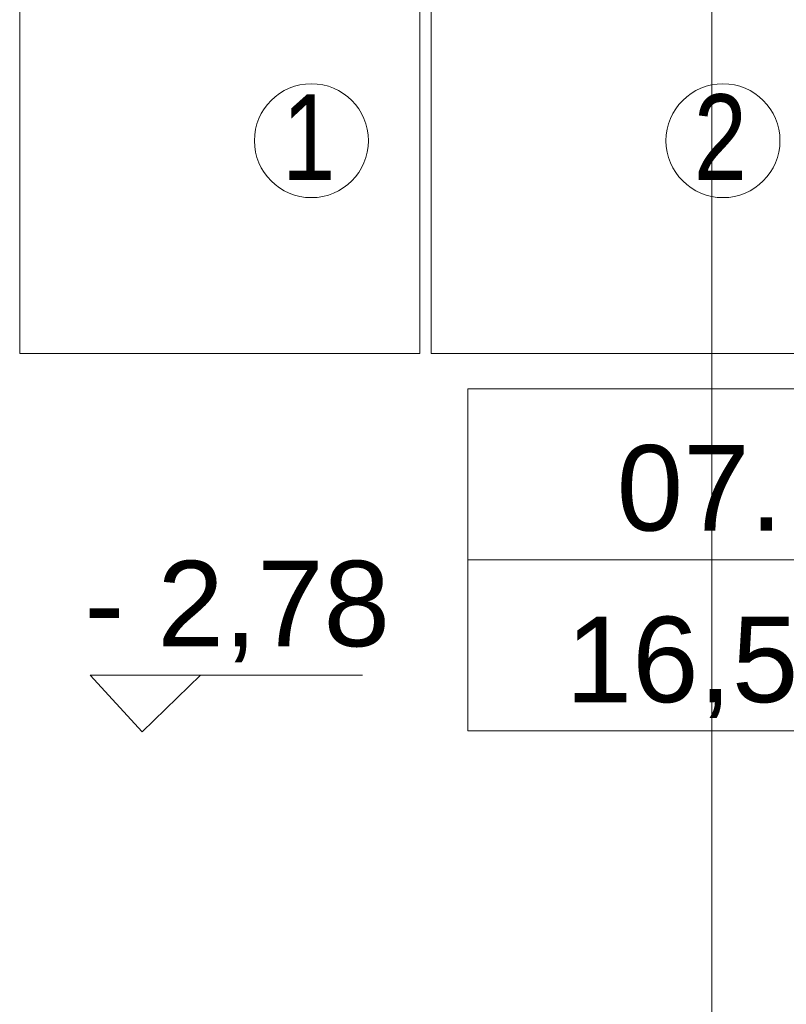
# Model space of a CAD drawing. Header units: millimetres. Extents: x -573548 to 674770, y -210017 to -47794.
# Tile 131 of 234: x 102464 to 103807, y -104237 to -102510. Entities that reach past the tile are written whole.
import ezdxf

# ---------------------------------------------------------------- set-up
doc = ezdxf.new("R2010")
doc.units = ezdxf.units.MM
for name, color, linetype, lineweight in [('A.02 RZUT PIWNICY_is$0$A-OPISY-2_Nr_pióra__2', 8, 'Continuous', 9), ('A.02 RZUT PIWNICY_is$0$A-OPISY-3_Nr_pióra__6', 8, 'Continuous', 9), ('A.02 RZUT PIWNICY_is$0$Koty_Nr_pióra__1', 8, 'Continuous', 9), ('A.02 RZUT PIWNICY_is$0$Koty_Nr_pióra__61', 8, 'Continuous', 9), ('A.02 RZUT PIWNICY_is$0$SCHODY_Nr_pióra__1', 8, 'Continuous', 9), ('A.02 RZUT PIWNICY_is$0$strop_cieniej_Nr_pióra__1', 8, 'Continuous', 9), ('A.02 RZUT PIWNICY_is$0$WYPOSAZENIE_Nr_pióra__8', 8, 'Continuous', 9)]:
    doc.layers.add(name, color=color, linetype=linetype, lineweight=lineweight)
doc.styles.add('A.02 RZUT PIWNICY_is$0$STYL_AUTOMATYCZNY_1', font='arial.ttf')
doc.styles.add('A.02 RZUT PIWNICY_is$0$STYL_AUTOMATYCZNY_4', font='arial.ttf', dxfattribs={"width": 0.8})

# ---------------------------------------------------------------- blocks, each defined once
blk = doc.blocks.new('A.02 RZUT PIWNICY_is')
at = {"layer": 'A.02 RZUT PIWNICY_is$0$A-OPISY-3_Nr_pióra__6'}
blk.add_line((103819.4, -103456.8), (106287.7, -103456.8), dxfattribs=at)
blk.add_lwpolyline([(103819.4, -103756.9), (103819.4, -103156.8), (106287.7, -103156.8), (106287.7, -103756.9)], close=True, dxfattribs=at)
at = {"layer": 'A.02 RZUT PIWNICY_is$0$Koty_Nr_pióra__1'}
blk.add_lwpolyline([(103634.8, -103659.1), (103157.5, -103659.1), (103248.7, -103758.7), (103350.8, -103659.1)], dxfattribs=at)
at = {"layer": 'A.02 RZUT PIWNICY_is$0$SCHODY_Nr_pióra__1'}
for centre in [(103545.3, -102721.8), (104266.7, -102721.8)]:
    blk.add_circle(centre, 99.9, dxfattribs=at)
at = {"layer": 'A.02 RZUT PIWNICY_is$0$strop_cieniej_Nr_pióra__1'}
blk.add_line((104247.3, -100672.7), (104247.3, -104605.5), dxfattribs=at)
at = {"layer": 'A.02 RZUT PIWNICY_is$0$WYPOSAZENIE_Nr_pióra__8'}
for points in [[(103034, -103095), (103735.4, -103095), (103735.4, -101181.8), (103034, -101181.8)], [(103755.4, -103095), (104456.9, -103095), (104456.9, -101181.8), (103755.4, -101181.8)]]:
    blk.add_lwpolyline(points, close=True, dxfattribs=at)
at = {"layer": 'A.02 RZUT PIWNICY_is$0$A-OPISY-2_Nr_pióra__2', "char_height": 150, "attachment_point": 7, "style": 'A.02 RZUT PIWNICY_is$0$STYL_AUTOMATYCZNY_1'}
for s, insert in [('\\A1;{\\pql;\\fArial|b0|i0|c238|p0;\\W1.000000;07.}', (104080.4, -103407.9)), ('\\A1;{\\pql;\\fArial|b0|i0|c238|p0;\\W1.000000;16,51}', (103991, -103734.6))]:
    blk.add_mtext(s, dxfattribs=dict(at, insert=insert))
at = {"layer": 'A.02 RZUT PIWNICY_is$0$Koty_Nr_pióra__61', "insert": (103147.3, -103636.6), "char_height": 150, "attachment_point": 7, "style": 'A.02 RZUT PIWNICY_is$0$STYL_AUTOMATYCZNY_1'}
blk.add_mtext('\\A1;{\\pql;\\fArial|b0|i0|c238|p0;\\W1.000000;- 2,78}', dxfattribs=at)
at = {"layer": 'A.02 RZUT PIWNICY_is$0$SCHODY_Nr_pióra__1', "char_height": 150, "attachment_point": 5, "style": 'A.02 RZUT PIWNICY_is$0$STYL_AUTOMATYCZNY_4'}
for s, insert in [('\\A1;{\\pqc;\\fArial|b0|i0|c238|p0;\\W0.800000;1}', (103540.7, -102715.5)), ('\\A1;{\\pqc;\\fArial|b0|i0|c238|p0;\\W0.800000;2}', (104262.1, -102715.5))]:
    blk.add_mtext(s, dxfattribs=dict(at, insert=insert))

msp = doc.modelspace()

# ---------------------------------------------------------------- block references
at = {"ltscale": 10}
msp.add_blockref('A.02 RZUT PIWNICY_is', (-570.2, 0), dxfattribs=at)

doc.saveas('drawing.dxf')
